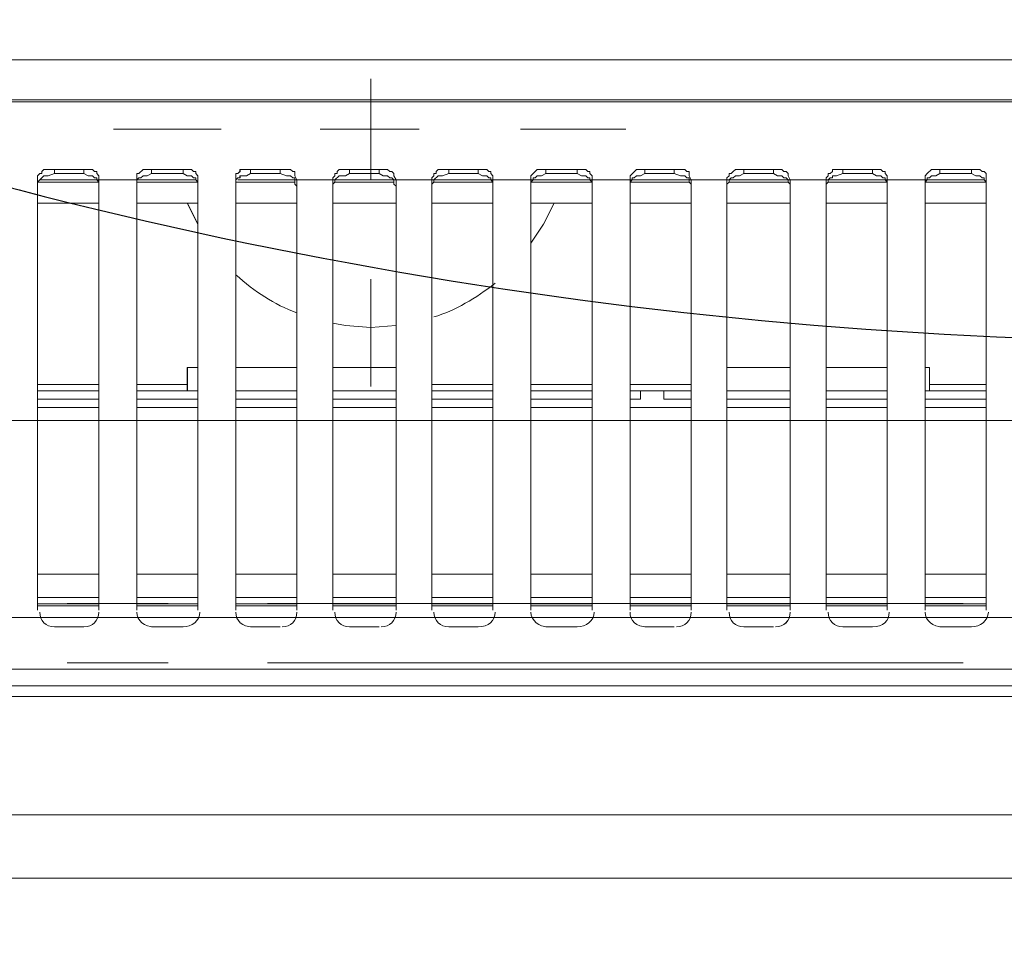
# Model space of a CAD drawing. Header units: millimetres. Extents: x -125266 to 274256, y -711690 to -301689.
# Tile 157 of 256: x -51636 to -51511, y -361895 to -361779. Entities that reach past the tile are written whole.
import ezdxf

# ---------------------------------------------------------------- set-up
doc = ezdxf.new("R2010")
doc.units = ezdxf.units.MM
doc.linetypes.add('CONTINOUS', pattern=[0])
for name, color, linetype, lineweight in [('ARCH', 7, 'Continuous', 0), ('CEILING', 8, 'Continuous', 5), ('Equipment', 8, 'Continuous', 0), ('Finished Line', 7, 'Continuous', 0), ('HOOD', 6, 'Continuous', 0), ('Legend', 5, 'Continuous', 0), ('MEPTEK HVAC-Kitchen Exhaust Air Duct', 30, 'Continuous', 30), ('MEPTEK HVAC-Kitchen Fresh Air Duct', 3, 'Continuous', 30), ('MEPTEK-TEXT1', 7, 'Continuous', 30)]:
    doc.layers.add(name, color=color, linetype=linetype, lineweight=lineweight)
for name, color, linetype in [('Light Equipment', 8, 'Continuous'), ('Model_Top', 7, 'Continuous'), ('RACK', 7, 'Continuous')]:
    doc.layers.add(name, color=color, linetype=linetype)
doc.styles.add('REVAC', font='verdana.ttf', dxfattribs={"height": 50})
doc.styles.get("Standard").update_dxf_attribs({"font": 'ARIALN.TTF'})
doc.styles.add('Times New Roman', font='times.ttf', dxfattribs={"height": 150})
doc.dimstyles.new('ARA-125', dxfattribs={"dimtxt": 200, "dimasz": 75, "dimexe": 0, "dimexo": 75, "dimgap": 7.5, "dimtad": 0, "dimdec": 0, "dimrnd": 5, "dimdsep": 46, "dimtxsty": 'Times New Roman', "dimblk": 'ARCHTICK', "dimcen": 56.25, "dimdle": 56.25, "dimclrd": 256, "dimclre": 256, "dimclrt": 256, "dimazin": 3, "dimtfac": 1, "dimtdec": 0, "dimtix": 1, "dimtmove": 1, "dimatfit": 3, "dimfxl": 0, "dimtolj": 1, "dimlwd": -1, "dimlwe": 0, "dimarcsym": 0})

# ---------------------------------------------------------------- blocks, each defined once
blk = doc.blocks.new('A$Cd18de8f6')
at = {"layer": 'Equipment'}
for points in [[(800, 734), (800, 735.34), (400, 735.34), (0, 735.34), (0, 733.73)], [(800, 659.72), (800, 659.99), (800, 731.86), (800, 734), (400, 734), (400, 731.86), (400, 659.99), (400, 659.72), (400, 659.99), (400, 731.86), (400, 734), (0, 734), (0, 731.86), (0, 659.99), (0, 659.72), (400, 659.72), (800, 659.72), (800, 654.64), (800, 17.64), (800, 5.08)], [(800, 731.86), (400, 731.86), (0, 731.86)], [(193.73, 731.06), (206.55, 731.06)], [(219.11, 731.06), (307.29, 731.06)], [(192.12, 726.52), (195.86, 726.52)], [(204.41, 726.52), (208.42, 726.52)], [(216.97, 726.52), (220.71, 726.52)], [(229.53, 726.52), (233.27, 726.52)], [(242.09, 726.52), (245.83, 726.52)], [(254.38, 726.52), (258.39, 726.52)], [(266.94, 726.52), (270.68, 726.52)], [(279.5, 726.52), (283.24, 726.52)], [(292.06, 726.52), (295.8, 726.52)], [(304.35, 726.52), (308.35, 726.52)], [(197.73, 724.38), (197.73, 669.34), (197.47, 669.07), (197.47, 668.8), (197.2, 668.8), (196.93, 668.54), (190.79, 668.54), (190.52, 668.8), (190.52, 669.07), (190.25, 669.07), (189.98, 669.34), (189.98, 724.38)], [(197.73, 723.85), (189.98, 723.85)], [(210.29, 724.38), (210.29, 669.34), (210.02, 669.07), (210.02, 668.8), (209.76, 668.8), (209.49, 668.54), (203.34, 668.54), (202.81, 669.07), (202.54, 669.07), (202.54, 724.38)], [(210.29, 723.85), (202.54, 723.85)], [(222.85, 724.38), (222.85, 669.87), (222.58, 669.34), (222.58, 668.8), (222.32, 668.8), (222.05, 668.54), (215.64, 668.54), (215.64, 668.8), (215.37, 669.07), (215.1, 669.07), (215.1, 724.38)], [(222.85, 723.85), (215.1, 723.85)], [(235.41, 724.38), (235.41, 669.87), (235.14, 669.34), (235.14, 669.07), (234.87, 668.8), (234.61, 668.8), (234.34, 668.54), (228.19, 668.54), (227.93, 668.8), (227.93, 669.07), (227.66, 669.07), (227.66, 669.34), (227.39, 669.61), (227.39, 724.38)], [(235.41, 723.85), (227.39, 723.85)], [(247.7, 724.38), (247.7, 669.34), (247.43, 669.07), (247.43, 668.8), (247.17, 668.8), (246.9, 668.54), (240.75, 668.54), (240.49, 668.8), (240.49, 669.07), (240.22, 669.07), (240.22, 669.34), (239.95, 669.61), (239.95, 724.38)], [(247.7, 723.85), (239.95, 723.85)], [(260.26, 724.38), (260.26, 669.34), (259.99, 669.07), (259.99, 668.8), (259.72, 668.8), (259.46, 668.54), (253.31, 668.54), (252.51, 669.34), (252.51, 724.38)], [(260.26, 723.85), (252.51, 723.85)], [(272.82, 724.38), (272.82, 669.87), (272.55, 669.34), (272.55, 668.8), (272.28, 668.8), (272.02, 668.54), (265.87, 668.54), (265.07, 669.34), (265.07, 724.38)], [(272.82, 723.85), (265.07, 723.85)], [(285.38, 724.38), (285.38, 669.87), (285.11, 669.34), (285.11, 669.07), (284.84, 668.8), (284.57, 668.8), (284.31, 668.54), (278.43, 668.54), (278.16, 668.8), (277.89, 669.07), (277.63, 669.07), (277.63, 669.34), (277.36, 669.61), (277.36, 724.38)], [(285.38, 723.85), (277.36, 723.85)], [(297.67, 724.38), (297.67, 669.34), (297.4, 669.07), (297.4, 668.8), (297.13, 668.8), (296.86, 668.54), (290.72, 668.54), (290.72, 668.8), (290.45, 669.07), (290.18, 669.07), (290.18, 669.34), (289.92, 669.61), (289.92, 724.38)], [(297.67, 723.85), (289.92, 723.85)], [(310.22, 724.38), (310.22, 669.07), (309.96, 668.8), (309.69, 668.8), (309.42, 668.54), (303.28, 668.54), (302.74, 669.07), (302.48, 669.34), (302.48, 724.38)], [(310.22, 723.85), (302.48, 723.85)], [(197.73, 723.58), (189.98, 723.58)], [(197.73, 722.78), (189.98, 722.78)], [(193.73, 723.57), (206.55, 723.57)], [(210.29, 722.78), (202.54, 722.78)], [(210.29, 723.58), (202.55, 723.58)], [(222.85, 723.58), (215.1, 723.58)], [(222.85, 722.78), (215.1, 722.78)], [(219.11, 723.57), (307.29, 723.57)], [(235.41, 723.58), (227.39, 723.58)], [(235.41, 722.78), (227.39, 722.78)], [(247.7, 722.78), (239.95, 722.78)], [(247.7, 723.58), (239.96, 723.58)], [(260.26, 723.58), (252.51, 723.58)], [(260.26, 722.78), (252.51, 722.78)], [(272.82, 723.58), (265.07, 723.58)], [(272.82, 722.78), (265.07, 722.78)], [(285.38, 723.58), (277.36, 723.58)], [(285.38, 722.78), (277.36, 722.78)], [(297.67, 723.58), (289.92, 723.58)], [(297.67, 722.78), (289.92, 722.78)], [(310.22, 723.58), (302.48, 723.58)], [(310.22, 722.78), (302.48, 722.78)], [(197.73, 719.84), (189.98, 719.84)], [(210.29, 719.84), (202.55, 719.84)], [(222.85, 719.84), (215.1, 719.84)], [(235.41, 719.84), (227.39, 719.84)], [(247.7, 719.84), (239.96, 719.84)], [(260.26, 719.84), (252.51, 719.84)], [(272.82, 719.84), (265.07, 719.84)], [(285.38, 719.84), (277.36, 719.84)], [(297.67, 719.84), (289.92, 719.84)], [(310.22, 719.84), (302.48, 719.84)], [(189.98, 698.73), (197.73, 698.73)], [(189.98, 697.66), (197.73, 697.66)], [(202.54, 698.73), (210.29, 698.73)], [(202.54, 697.66), (210.29, 697.66)], [(215.1, 698.73), (222.85, 698.73)], [(215.1, 697.66), (222.85, 697.66)], [(227.39, 698.73), (235.41, 698.73)], [(227.39, 697.66), (235.4, 697.66)], [(239.95, 698.73), (247.7, 698.73)], [(239.95, 697.66), (247.7, 697.66)], [(252.51, 698.73), (260.26, 698.73)], [(252.51, 697.66), (260.26, 697.66)], [(265.07, 698.73), (272.82, 698.73)], [(265.07, 697.66), (266.4, 697.66), (266.4, 696.59), (265.07, 696.59)], [(272.81, 696.59), (269.34, 696.59), (269.34, 697.66), (272.81, 697.66)], [(277.35, 697.66), (285.37, 697.66)], [(277.36, 698.73), (285.38, 698.73)], [(289.92, 698.73), (297.67, 698.73)], [(289.92, 697.66), (297.67, 697.66)], [(302.48, 698.73), (310.22, 698.73)], [(302.48, 697.66), (310.22, 697.66)], [(197.73, 696.59), (189.98, 696.59)], [(210.29, 696.59), (202.54, 696.59)], [(210.29, 693.65), (208.96, 693.65), (208.96, 695.79), (208.96, 696.59)], [(222.85, 696.59), (215.1, 696.59)], [(235.41, 696.59), (227.39, 696.59)], [(247.7, 696.59), (239.95, 696.59)], [(260.26, 696.59), (252.51, 696.59)], [(266.4, 696.59), (269.35, 696.59)], [(285.37, 696.59), (277.35, 696.59)], [(297.67, 696.59), (289.92, 696.59)], [(303.01, 696.59), (303.01, 695.79), (303.01, 693.65), (302.48, 693.65)], [(310.22, 696.59), (302.48, 696.59)], [(197.73, 695.79), (189.98, 695.79)], [(208.96, 695.79), (202.54, 695.79)], [(232.2, 682.43), (232.2, 696.05)], [(247.7, 695.79), (239.95, 695.79)], [(260.26, 695.79), (252.51, 695.79)], [(272.82, 695.79), (265.07, 695.79)], [(310.22, 695.79), (303.01, 695.79)], [(222.85, 693.65), (215.1, 693.65)], [(235.4, 693.65), (227.39, 693.65)], [(285.37, 693.65), (277.35, 693.65)], [(297.67, 693.65), (289.92, 693.65)], [(235.4, 688.31), (232.2, 688.58), (229, 688.31), (227.39, 688.04)], [(255.44, 672.81), (254.11, 675.48), (252.51, 677.89)], [(210.29, 675.48), (208.96, 672.81)], [(197.73, 672.81), (189.98, 672.81)], [(210.29, 672.81), (202.54, 672.81)], [(222.85, 672.81), (215.1, 672.81)], [(235.41, 672.81), (227.39, 672.81)], [(247.7, 672.81), (239.95, 672.81)], [(260.26, 672.81), (252.51, 672.81)], [(272.82, 672.81), (265.07, 672.81)], [(285.38, 672.81), (277.36, 672.81)], [(297.67, 672.81), (289.92, 672.81)], [(310.22, 672.81), (302.48, 672.81)], [(197.73, 670.67), (197.73, 670.14), (197.47, 669.87), (197.47, 669.61), (197.2, 669.61), (196.93, 669.34), (196.4, 669.34), (195.86, 669.07), (192.12, 669.07), (191.32, 669.34), (190.79, 669.34), (189.98, 670.14), (189.98, 670.67)], [(210.29, 670.67), (210.29, 670.14), (210.02, 669.87), (210.02, 669.61), (209.76, 669.61), (209.49, 669.34), (208.96, 669.34), (208.42, 669.07), (204.41, 669.07), (203.88, 669.34), (203.34, 669.34), (203.08, 669.61), (202.81, 669.61), (202.54, 669.87), (202.54, 670.67)], [(222.85, 670.67), (222.58, 670.41), (222.58, 669.61), (222.32, 669.61), (222.05, 669.34), (221.51, 669.34), (220.71, 669.07), (216.97, 669.07), (216.44, 669.34), (215.64, 669.34), (215.64, 669.61), (215.37, 669.61), (215.1, 669.87), (215.1, 670.67)], [(235.41, 670.67), (235.14, 670.41), (235.14, 669.87), (234.87, 669.61), (234.61, 669.61), (234.34, 669.34), (233.81, 669.34), (233.27, 669.07), (229.53, 669.07), (229, 669.34), (228.19, 669.34), (227.66, 669.87), (227.66, 670.14), (227.39, 670.41), (227.39, 670.67)], [(247.7, 670.67), (247.7, 670.14), (247.43, 669.87), (247.43, 669.61), (247.17, 669.61), (246.9, 669.34), (246.36, 669.34), (245.83, 669.07), (242.09, 669.07), (241.29, 669.34), (240.75, 669.34), (240.22, 669.87), (240.22, 670.14), (239.95, 670.41), (239.95, 670.67)], [(260.26, 670.67), (260.26, 670.14), (259.99, 669.87), (259.99, 669.61), (259.72, 669.61), (259.46, 669.34), (258.92, 669.34), (258.39, 669.07), (254.38, 669.07), (253.85, 669.34), (253.31, 669.34), (253.04, 669.61), (252.78, 669.61), (252.78, 669.87), (252.51, 670.14), (252.51, 670.67)], [(272.82, 670.67), (272.82, 670.41), (272.55, 670.14), (272.55, 669.61), (272.28, 669.61), (272.02, 669.34), (271.48, 669.34), (270.68, 669.07), (266.94, 669.07), (266.4, 669.34), (265.87, 669.34), (265.6, 669.61), (265.34, 669.61), (265.34, 669.87), (265.07, 670.14), (265.07, 670.67)], [(285.38, 670.67), (285.38, 670.41), (285.11, 670.14), (285.11, 669.87), (284.84, 669.61), (284.57, 669.61), (284.31, 669.34), (283.77, 669.34), (283.24, 669.07), (279.5, 669.07), (278.96, 669.34), (278.43, 669.34), (278.16, 669.61), (277.89, 669.61), (277.63, 669.87), (277.63, 670.14), (277.36, 670.41), (277.36, 670.67)], [(297.67, 670.67), (297.67, 670.14), (297.4, 669.87), (297.4, 669.61), (297.13, 669.61), (296.86, 669.34), (296.33, 669.34), (295.8, 669.07), (292.06, 669.07), (291.25, 669.34), (290.72, 669.34), (290.72, 669.61), (290.45, 669.61), (290.18, 669.87), (290.18, 670.14), (289.92, 670.41), (289.92, 670.67)], [(310.22, 670.67), (310.22, 670.14), (309.96, 669.87), (309.96, 669.61), (309.69, 669.61), (309.42, 669.34), (308.89, 669.34), (308.35, 669.07), (304.35, 669.07), (303.81, 669.34), (303.28, 669.34), (303.01, 669.61), (302.74, 669.61), (302.74, 669.87), (302.48, 670.14), (302.48, 670.67)], [(189.98, 670.14), (197.73, 670.14)], [(197.47, 669.87), (190.25, 669.87)], [(192.12, 668.54), (192.12, 669.07)], [(193.73, 669.87), (206.55, 669.87)], [(195.86, 668.54), (195.86, 669.07)], [(202.54, 670.14), (210.29, 670.14)], [(210.02, 669.87), (202.81, 669.87)], [(204.41, 668.54), (204.41, 669.07)], [(208.42, 668.54), (208.42, 669.07)], [(215.1, 670.14), (222.58, 670.14)], [(222.58, 669.87), (215.37, 669.87)], [(216.97, 668.54), (216.97, 669.07)], [(219.11, 669.87), (307.29, 669.87)], [(220.71, 668.54), (220.71, 669.07)], [(227.66, 670.14), (235.14, 670.14)], [(235.14, 669.87), (227.66, 669.87)], [(229.53, 668.54), (229.53, 669.07)], [(232.2, 669.87), (232.2, 657.04)], [(233.27, 668.54), (233.27, 669.07)], [(240.22, 670.14), (247.7, 670.14)], [(247.43, 669.87), (240.22, 669.87)], [(242.09, 668.54), (242.09, 669.07)], [(245.83, 668.54), (245.83, 669.07)], [(252.51, 670.14), (260.26, 670.14)], [(259.99, 669.87), (252.78, 669.87)], [(254.38, 668.54), (254.38, 669.07)], [(258.39, 668.54), (258.39, 669.07)], [(265.07, 670.14), (272.55, 670.14)], [(272.55, 669.87), (265.34, 669.87)], [(266.94, 668.54), (266.94, 669.07)], [(270.68, 668.54), (270.68, 669.07)], [(277.63, 670.14), (285.11, 670.14)], [(285.11, 669.87), (277.63, 669.87)], [(279.5, 668.54), (279.5, 669.07)], [(283.24, 668.54), (283.24, 669.07)], [(290.18, 670.14), (297.67, 670.14)], [(297.4, 669.87), (290.18, 669.87)], [(292.06, 668.54), (292.06, 669.07)], [(295.8, 668.54), (295.8, 669.07)], [(302.48, 670.14), (310.22, 670.14)], [(309.96, 669.87), (302.74, 669.87)], [(304.35, 668.54), (304.35, 669.07)], [(308.35, 668.54), (308.35, 669.07)], [(213.23, 663.45), (199.6, 663.45)], [(238.35, 663.45), (225.79, 663.45)], [(251.17, 663.45), (264.53, 663.45)], [(800, 659.99), (400, 659.99), (0, 659.99)], [(0, 654.64), (400, 654.64), (800, 654.64)], [(254.91, 654.64), (166.74, 654.64)], [(280.3, 654.64), (267.74, 654.64)], [(381.3, 654.64), (292.86, 654.64)]]:
    blk.add_lwpolyline(points, dxfattribs=at)
for points in [[(190.25, 724.65), (190.25, 725.72), (191.05, 726.52), (192.12, 726.52)], [(195.86, 726.52), (196.93, 726.52), (197.73, 725.72), (197.73, 724.65)], [(202.54, 724.65), (202.54, 725.72), (203.61, 726.52), (204.68, 726.52)], [(208.42, 726.52), (209.49, 726.52), (210.56, 725.72), (210.56, 724.65)], [(215.1, 724.65), (215.1, 725.72), (215.9, 726.52), (217.24, 726.52)], [(220.98, 726.52), (222.05, 726.52), (222.85, 725.72), (222.85, 724.65)], [(227.66, 724.65), (227.66, 725.72), (228.46, 726.52), (229.53, 726.52)], [(233.54, 726.52), (234.61, 726.52), (235.41, 725.72), (235.41, 724.65)], [(240.22, 724.65), (240.22, 725.72), (241.02, 726.52), (242.09, 726.52)], [(245.83, 726.52), (247.17, 726.52), (247.97, 725.72), (247.97, 724.65)], [(252.51, 724.65), (252.51, 725.72), (253.58, 726.52), (254.65, 726.52)], [(258.39, 726.52), (259.46, 726.52), (260.53, 725.72), (260.53, 724.65)], [(265.07, 724.65), (265.07, 725.72), (265.87, 726.52), (267.21, 726.52)], [(270.95, 726.52), (272.02, 726.52), (272.82, 725.72), (272.82, 724.65)], [(277.63, 724.65), (277.63, 725.72), (278.43, 726.52), (279.5, 726.52)], [(283.5, 726.52), (284.57, 726.52), (285.38, 725.72), (285.38, 724.65)], [(290.18, 724.65), (290.18, 725.72), (290.99, 726.52), (292.06, 726.52)], [(295.8, 726.52), (297.13, 726.52), (297.93, 725.72), (297.93, 724.65)], [(302.48, 724.65), (302.48, 725.72), (303.54, 726.52), (304.61, 726.52)], [(308.35, 726.52), (309.42, 726.52), (310.49, 725.72), (310.49, 724.65)], [(215.1, 681.9), (217.51, 684.03), (219.91, 685.64), (222.85, 686.71)], [(240.22, 687.24), (242.89, 686.44), (245.56, 684.84), (247.96, 682.97)]]:
    blk.add_open_spline(points, degree=3, dxfattribs=at)
blk = doc.blocks.new('ARCH')
at = {"layer": 'Legend', "ltscale": 15}
h = blk.add_hatch(dxfattribs=at)
h.set_pattern_fill('SACNCR', color=8, scale=25, style=0)
edge = h.paths.add_edge_path()
edge.add_arc((-53445.78, -362114.48), 661.35, 18.05247, 146.34022)
edge.add_line((-53996.25, -361747.92), (-53996.25, -362009.47))
edge.add_line((-53996.25, -362009.47), (-53996.24, -362009.47))
edge.add_line((-53996.24, -362009.47), (-53974.54, -361931.34))
edge.add_line((-53974.54, -361931.34), (-53941.81, -361857.14))
edge.add_line((-53941.81, -361857.14), (-53898.73, -361788.42))
edge.add_line((-53898.73, -361788.42), (-53846.22, -361726.62))
edge.add_line((-53846.22, -361726.62), (-53785.36, -361673.01))
edge.add_line((-53785.36, -361673.01), (-53717.42, -361628.73))
edge.add_line((-53717.42, -361628.73), (-53643.81, -361594.68))
edge.add_line((-53643.81, -361594.68), (-53566.06, -361571.58))
edge.add_line((-53566.06, -361571.58), (-53485.81, -361559.91))
edge.add_line((-53485.81, -361559.91), (-53404.7, -361559.92))
edge.add_line((-53404.7, -361559.92), (-53377.17, -361563.92))
edge.add_arc((-53404.64, -362113.24), 550, 10.8678, 87.1378, ccw=False)
edge.add_line((-52864.5, -362009.54), (-48663.66, -362009.54))
edge.add_line((-48663.66, -362009.54), (-48663.66, -361770.81))
edge.add_line((-48663.66, -361770.81), (-48213.66, -361770.84))
edge.add_line((-48213.66, -361770.84), (-48213.66, -361770.83))
edge.add_line((-48213.66, -361770.83), (-48663.64, -361770.83))
edge.add_line((-48663.64, -361770.83), (-48213.64, -361770.84))
edge.add_line((-48213.64, -361770.84), (-48213.66, -361770.84))
edge.add_line((-48213.66, -361770.84), (-48213.66, -362009.81))
edge.add_line((-48213.66, -362009.81), (-46905.49, -362009.89))
edge.add_line((-46905.49, -362009.89), (-46905.49, -361909.54))
edge.add_line((-46905.49, -361909.54), (-48113.66, -361909.54))
edge.add_line((-48113.66, -361909.54), (-48113.66, -361670.83))
edge.add_line((-48113.66, -361670.83), (-48763.64, -361670.83))
edge.add_line((-48763.64, -361670.83), (-48763.64, -361909.54))
edge.add_line((-48763.64, -361909.54), (-52816.98, -361909.54))
h = blk.add_hatch(dxfattribs=at)
h.set_pattern_fill('SACNCR', color=8, scale=25, style=0)
edge = h.paths.add_edge_path()
edge.add_arc((-53445.78, -362114.48), 661.35, 18.05247, 146.34022)
edge.add_line((-53996.25, -361747.92), (-53996.25, -362009.47))
edge.add_line((-53996.25, -362009.47), (-53996.24, -362009.47))
edge.add_line((-53996.24, -362009.47), (-53974.54, -361931.34))
edge.add_line((-53974.54, -361931.34), (-53941.81, -361857.14))
edge.add_line((-53941.81, -361857.14), (-53898.73, -361788.42))
edge.add_line((-53898.73, -361788.42), (-53846.22, -361726.62))
edge.add_line((-53846.22, -361726.62), (-53785.36, -361673.01))
edge.add_line((-53785.36, -361673.01), (-53717.42, -361628.73))
edge.add_line((-53717.42, -361628.73), (-53643.81, -361594.68))
edge.add_line((-53643.81, -361594.68), (-53566.06, -361571.58))
edge.add_line((-53566.06, -361571.58), (-53485.81, -361559.91))
edge.add_line((-53485.81, -361559.91), (-53404.7, -361559.92))
edge.add_line((-53404.7, -361559.92), (-53377.17, -361563.92))
edge.add_arc((-53404.64, -362113.24), 550, 10.8678, 87.1378, ccw=False)
edge.add_line((-52864.5, -362009.54), (-48663.66, -362009.54))
edge.add_line((-48663.66, -362009.54), (-48663.66, -361770.81))
edge.add_line((-48663.66, -361770.81), (-48213.66, -361770.84))
edge.add_line((-48213.66, -361770.84), (-48213.66, -361770.83))
edge.add_line((-48213.66, -361770.83), (-48663.64, -361770.83))
edge.add_line((-48663.64, -361770.83), (-48663.66, -362021.85))
edge.add_line((-48663.66, -362021.85), (-48478.01, -362021.86))
edge.add_line((-48478.01, -362021.86), (-48478.03, -362220.82))
edge.add_line((-48478.03, -362220.82), (-48213.67, -362220.84))
edge.add_line((-48213.67, -362220.84), (-48213.64, -361770.84))
edge.add_line((-48213.64, -361770.84), (-48213.66, -361770.84))
edge.add_line((-48213.66, -361770.84), (-48213.66, -362009.81))
edge.add_line((-48213.66, -362009.81), (-46905.49, -362009.89))
edge.add_line((-46905.49, -362009.89), (-46905.49, -361909.54))
edge.add_line((-46905.49, -361909.54), (-48113.66, -361909.54))
edge.add_line((-48113.66, -361909.54), (-48113.66, -361670.83))
edge.add_line((-48113.66, -361670.83), (-48763.64, -361670.83))
edge.add_line((-48763.64, -361670.83), (-48763.64, -361909.54))
edge.add_line((-48763.64, -361909.54), (-52816.98, -361909.54))
at = {"layer": 'Finished Line', "color": 8}
for p, q in [((-52795.57, -361879.54), (-48793.66, -361879.54)), ((-52795.57, -361879.54), (-48793.66, -361879.54)), ((-52801.21, -361887.54), (-48785.66, -361887.54)), ((-52801.21, -361887.54), (-48785.66, -361887.54))]:
    blk.add_line(p, q, dxfattribs=at)
at = {"layer": 'HOOD'}
blk.add_lwpolyline([(-52023.66, -361879.54), (-49023.66, -361879.54), (-49023.66, -360879.54), (-52023.66, -360879.54)], close=True, dxfattribs=at)
at = {"layer": 'Light Equipment', "lineweight": 0}
blk.add_lwpolyline([(-52023.66, -361879.54), (-49023.66, -361879.54), (-49023.66, -360879.54), (-52023.66, -360879.54)], close=True, dxfattribs=at)
for points in [[(-51023.66, -361788.92), (-51023.66, -361789.19), (-51023.66, -361861.06), (-51023.66, -361863.2), (-51423.66, -361863.2), (-51423.66, -361861.06), (-51423.66, -361789.19), (-51423.66, -361788.92), (-51423.66, -361789.19), (-51423.66, -361861.06), (-51423.66, -361863.2), (-51823.66, -361863.2), (-51823.66, -361861.06), (-51823.66, -361789.19), (-51823.66, -361788.92), (-51423.66, -361788.92), (-51023.66, -361788.92), (-51023.66, -361783.84), (-51023.66, -361146.84), (-51023.66, -361134.28)], [(-51823.66, -361783.84), (-51423.66, -361783.84), (-51023.66, -361783.84)], [(-51568.75, -361783.84), (-51656.92, -361783.84)], [(-51543.36, -361783.84), (-51555.92, -361783.84)], [(-51442.36, -361783.84), (-51530.8, -361783.84)], [(-51591.46, -361799.07), (-51591.46, -361786.24)], [(-51023.66, -361789.19), (-51423.66, -361789.19), (-51823.66, -361789.19)], [(-51610.43, -361792.65), (-51624.06, -361792.65)], [(-51585.31, -361792.65), (-51597.87, -361792.65)], [(-51572.49, -361792.65), (-51559.13, -361792.65)], [(-51625.93, -361853.58), (-51625.93, -361798.54), (-51626.19, -361798.27), (-51626.19, -361798.01), (-51626.46, -361798.01), (-51626.73, -361797.74), (-51632.88, -361797.74), (-51633.14, -361798.01), (-51633.14, -361798.27), (-51633.41, -361798.27), (-51633.68, -361798.54), (-51633.68, -361853.58)], [(-51625.93, -361799.88), (-51625.93, -361799.34), (-51626.19, -361799.07), (-51626.19, -361798.81), (-51626.46, -361798.81), (-51626.73, -361798.54), (-51627.26, -361798.54), (-51627.8, -361798.27), (-51631.54, -361798.27), (-51632.34, -361798.54), (-51632.88, -361798.54), (-51633.68, -361799.34), (-51633.68, -361799.88)], [(-51631.54, -361797.74), (-51631.54, -361798.27)], [(-51627.8, -361797.74), (-51627.8, -361798.27)], [(-51613.37, -361853.58), (-51613.37, -361798.54), (-51613.64, -361798.27), (-51613.64, -361798.01), (-51613.9, -361798.01), (-51614.17, -361797.74), (-51620.32, -361797.74), (-51620.85, -361798.27), (-51621.12, -361798.27), (-51621.12, -361853.58)], [(-51613.37, -361799.88), (-51613.37, -361799.34), (-51613.64, -361799.07), (-51613.64, -361798.81), (-51613.9, -361798.81), (-51614.17, -361798.54), (-51614.71, -361798.54), (-51615.24, -361798.27), (-51619.25, -361798.27), (-51619.78, -361798.54), (-51620.32, -361798.54), (-51620.58, -361798.81), (-51620.85, -361798.81), (-51621.12, -361799.07), (-51621.12, -361799.88)], [(-51619.25, -361797.74), (-51619.25, -361798.27)], [(-51615.24, -361797.74), (-51615.24, -361798.27)], [(-51600.81, -361853.58), (-51600.81, -361799.07), (-51601.08, -361798.54), (-51601.08, -361798.01), (-51601.35, -361798.01), (-51601.61, -361797.74), (-51608.03, -361797.74), (-51608.03, -361798.01), (-51608.29, -361798.27), (-51608.56, -361798.27), (-51608.56, -361853.58)], [(-51600.81, -361799.88), (-51601.08, -361799.61), (-51601.08, -361798.81), (-51601.35, -361798.81), (-51601.61, -361798.54), (-51602.15, -361798.54), (-51602.95, -361798.27), (-51606.69, -361798.27), (-51607.22, -361798.54), (-51608.03, -361798.54), (-51608.03, -361798.81), (-51608.29, -361798.81), (-51608.56, -361799.07), (-51608.56, -361799.88)], [(-51606.69, -361797.74), (-51606.69, -361798.27)], [(-51602.95, -361797.74), (-51602.95, -361798.27)], [(-51588.25, -361853.58), (-51588.25, -361799.07), (-51588.52, -361798.54), (-51588.52, -361798.27), (-51588.79, -361798.01), (-51589.05, -361798.01), (-51589.32, -361797.74), (-51595.47, -361797.74), (-51595.73, -361798.01), (-51595.73, -361798.27), (-51596, -361798.27), (-51596, -361798.54), (-51596.27, -361798.81), (-51596.27, -361853.58)], [(-51588.25, -361799.88), (-51588.52, -361799.61), (-51588.52, -361799.07), (-51588.79, -361798.81), (-51589.05, -361798.81), (-51589.32, -361798.54), (-51589.86, -361798.54), (-51590.39, -361798.27), (-51594.13, -361798.27), (-51594.67, -361798.54), (-51595.47, -361798.54), (-51596, -361799.07), (-51596, -361799.34), (-51596.27, -361799.61), (-51596.27, -361799.88)], [(-51594.13, -361797.74), (-51594.13, -361798.27)], [(-51590.39, -361797.74), (-51590.39, -361798.27)], [(-51575.96, -361853.58), (-51575.96, -361798.54), (-51576.23, -361798.27), (-51576.23, -361798.01), (-51576.5, -361798.01), (-51576.76, -361797.74), (-51582.91, -361797.74), (-51583.18, -361798.01), (-51583.18, -361798.27), (-51583.44, -361798.27), (-51583.44, -361798.54), (-51583.71, -361798.81), (-51583.71, -361853.58)], [(-51575.96, -361799.88), (-51575.96, -361799.34), (-51576.23, -361799.07), (-51576.23, -361798.81), (-51576.5, -361798.81), (-51576.76, -361798.54), (-51577.3, -361798.54), (-51577.83, -361798.27), (-51581.57, -361798.27), (-51582.37, -361798.54), (-51582.91, -361798.54), (-51583.44, -361799.07), (-51583.44, -361799.34), (-51583.71, -361799.61), (-51583.71, -361799.88)], [(-51581.57, -361797.74), (-51581.57, -361798.27)], [(-51577.83, -361797.74), (-51577.83, -361798.27)], [(-51563.4, -361853.58), (-51563.4, -361798.54), (-51563.67, -361798.27), (-51563.67, -361798.01), (-51563.94, -361798.01), (-51564.2, -361797.74), (-51570.35, -361797.74), (-51571.15, -361798.54), (-51571.15, -361853.58)], [(-51563.4, -361799.88), (-51563.4, -361799.34), (-51563.67, -361799.07), (-51563.67, -361798.81), (-51563.94, -361798.81), (-51564.2, -361798.54), (-51564.74, -361798.54), (-51565.27, -361798.27), (-51569.28, -361798.27), (-51569.82, -361798.54), (-51570.35, -361798.54), (-51570.62, -361798.81), (-51570.88, -361798.81), (-51570.88, -361799.07), (-51571.15, -361799.34), (-51571.15, -361799.88)], [(-51569.28, -361797.74), (-51569.28, -361798.27)], [(-51565.27, -361797.74), (-51565.27, -361798.27)], [(-51550.84, -361853.58), (-51550.84, -361799.07), (-51551.11, -361798.54), (-51551.11, -361798.01), (-51551.38, -361798.01), (-51551.65, -361797.74), (-51557.79, -361797.74), (-51558.59, -361798.54), (-51558.59, -361853.58)], [(-51550.84, -361799.88), (-51550.84, -361799.61), (-51551.11, -361799.34), (-51551.11, -361798.81), (-51551.38, -361798.81), (-51551.65, -361798.54), (-51552.18, -361798.54), (-51552.98, -361798.27), (-51556.72, -361798.27), (-51557.26, -361798.54), (-51557.79, -361798.54), (-51558.06, -361798.81), (-51558.33, -361798.81), (-51558.33, -361799.07), (-51558.59, -361799.34), (-51558.59, -361799.88)], [(-51556.72, -361797.74), (-51556.72, -361798.27)], [(-51552.98, -361797.74), (-51552.98, -361798.27)], [(-51538.29, -361853.58), (-51538.29, -361799.07), (-51538.55, -361798.54), (-51538.55, -361798.27), (-51538.82, -361798.01), (-51539.09, -361798.01), (-51539.35, -361797.74), (-51545.23, -361797.74), (-51545.5, -361798.01), (-51545.77, -361798.27), (-51546.03, -361798.27), (-51546.03, -361798.54), (-51546.3, -361798.81), (-51546.3, -361853.58)], [(-51538.29, -361799.88), (-51538.29, -361799.61), (-51538.55, -361799.34), (-51538.55, -361799.07), (-51538.82, -361798.81), (-51539.09, -361798.81), (-51539.35, -361798.54), (-51539.89, -361798.54), (-51540.42, -361798.27), (-51544.16, -361798.27), (-51544.7, -361798.54), (-51545.23, -361798.54), (-51545.5, -361798.81), (-51545.77, -361798.81), (-51546.03, -361799.07), (-51546.03, -361799.34), (-51546.3, -361799.61), (-51546.3, -361799.88)], [(-51544.16, -361797.74), (-51544.16, -361798.27)], [(-51540.42, -361797.74), (-51540.42, -361798.27)], [(-51525.99, -361853.58), (-51525.99, -361798.54), (-51526.26, -361798.27), (-51526.26, -361798.01), (-51526.53, -361798.01), (-51526.8, -361797.74), (-51532.94, -361797.74), (-51532.94, -361798.01), (-51533.21, -361798.27), (-51533.48, -361798.27), (-51533.48, -361798.54), (-51533.74, -361798.81), (-51533.74, -361853.58)], [(-51525.99, -361799.88), (-51525.99, -361799.34), (-51526.26, -361799.07), (-51526.26, -361798.81), (-51526.53, -361798.81), (-51526.8, -361798.54), (-51527.33, -361798.54), (-51527.86, -361798.27), (-51531.61, -361798.27), (-51532.41, -361798.54), (-51532.94, -361798.54), (-51532.94, -361798.81), (-51533.21, -361798.81), (-51533.48, -361799.07), (-51533.48, -361799.34), (-51533.74, -361799.61), (-51533.74, -361799.88)], [(-51531.61, -361797.74), (-51531.61, -361798.27)], [(-51527.86, -361797.74), (-51527.86, -361798.27)], [(-51513.44, -361853.58), (-51513.44, -361798.27), (-51513.7, -361798.01), (-51513.97, -361798.01), (-51514.24, -361797.74), (-51520.38, -361797.74), (-51520.92, -361798.27), (-51521.18, -361798.54), (-51521.18, -361853.58)], [(-51513.44, -361799.88), (-51513.44, -361799.34), (-51513.7, -361799.07), (-51513.7, -361798.81), (-51513.97, -361798.81), (-51514.24, -361798.54), (-51514.77, -361798.54), (-51515.31, -361798.27), (-51519.31, -361798.27), (-51519.85, -361798.54), (-51520.38, -361798.54), (-51520.65, -361798.81), (-51520.92, -361798.81), (-51520.92, -361799.07), (-51521.18, -361799.34), (-51521.18, -361799.88)], [(-51519.31, -361797.74), (-51519.31, -361798.27)], [(-51515.31, -361797.74), (-51515.31, -361798.27)], [(-51633.68, -361799.34), (-51625.93, -361799.34)], [(-51626.19, -361799.07), (-51633.41, -361799.07)], [(-51629.94, -361799.07), (-51617.11, -361799.07)], [(-51621.12, -361799.34), (-51613.37, -361799.34)], [(-51613.64, -361799.07), (-51620.85, -361799.07)], [(-51608.56, -361799.34), (-51601.08, -361799.34)], [(-51601.08, -361799.07), (-51608.29, -361799.07)], [(-51604.55, -361799.07), (-51516.38, -361799.07)], [(-51588.52, -361799.07), (-51596, -361799.07)], [(-51596, -361799.34), (-51588.52, -361799.34)], [(-51576.23, -361799.07), (-51583.44, -361799.07)], [(-51583.44, -361799.34), (-51575.96, -361799.34)], [(-51571.15, -361799.34), (-51563.4, -361799.34)], [(-51563.67, -361799.07), (-51570.88, -361799.07)], [(-51558.59, -361799.34), (-51551.11, -361799.34)], [(-51551.11, -361799.07), (-51558.33, -361799.07)], [(-51538.55, -361799.07), (-51546.03, -361799.07)], [(-51546.03, -361799.34), (-51538.55, -361799.34)], [(-51526.26, -361799.07), (-51533.48, -361799.07)], [(-51533.48, -361799.34), (-51525.99, -361799.34)], [(-51521.18, -361799.34), (-51513.44, -361799.34)], [(-51513.7, -361799.07), (-51520.92, -361799.07)], [(-51625.93, -361802.01), (-51633.68, -361802.01)], [(-51613.37, -361802.01), (-51621.12, -361802.01)], [(-51613.37, -361804.69), (-51614.71, -361802.01)], [(-51600.81, -361802.01), (-51608.56, -361802.01)], [(-51588.25, -361802.01), (-51596.27, -361802.01)], [(-51575.96, -361802.01), (-51583.71, -361802.01)], [(-51568.22, -361802.01), (-51569.55, -361804.69), (-51571.15, -361807.09)], [(-51563.4, -361802.01), (-51571.15, -361802.01)], [(-51550.84, -361802.01), (-51558.59, -361802.01)], [(-51538.29, -361802.01), (-51546.3, -361802.01)], [(-51525.99, -361802.01), (-51533.74, -361802.01)], [(-51513.44, -361802.01), (-51521.18, -361802.01)], [(-51591.46, -361811.63), (-51591.46, -361825.26)], [(-51588.26, -361817.51), (-51591.46, -361817.78), (-51594.67, -361817.51), (-51596.27, -361817.24)], [(-51613.37, -361822.85), (-51614.71, -361822.85), (-51614.71, -361824.99), (-51614.71, -361825.79)], [(-51600.81, -361822.85), (-51608.56, -361822.85)], [(-51588.26, -361822.85), (-51596.27, -361822.85)], [(-51538.29, -361822.85), (-51546.31, -361822.85)], [(-51525.99, -361822.85), (-51533.74, -361822.85)], [(-51520.65, -361825.79), (-51520.65, -361824.99), (-51520.65, -361822.85), (-51521.18, -361822.85)], [(-51625.93, -361824.99), (-51633.68, -361824.99)], [(-51625.93, -361825.79), (-51633.68, -361825.79)], [(-51614.71, -361824.99), (-51621.12, -361824.99)], [(-51613.37, -361825.79), (-51621.12, -361825.79)], [(-51600.81, -361825.79), (-51608.56, -361825.79)], [(-51588.25, -361825.79), (-51596.27, -361825.79)], [(-51575.96, -361824.99), (-51583.71, -361824.99)], [(-51575.96, -361825.79), (-51583.71, -361825.79)], [(-51563.4, -361824.99), (-51571.15, -361824.99)], [(-51563.4, -361825.79), (-51571.15, -361825.79)], [(-51550.84, -361824.99), (-51558.59, -361824.99)], [(-51558.59, -361826.86), (-51557.26, -361826.86), (-51557.26, -361825.79), (-51558.59, -361825.79)], [(-51557.26, -361825.79), (-51554.31, -361825.79)], [(-51550.85, -361825.79), (-51554.32, -361825.79), (-51554.32, -361826.86), (-51550.85, -361826.86)], [(-51538.29, -361825.79), (-51546.31, -361825.79)], [(-51525.99, -361825.79), (-51533.74, -361825.79)], [(-51513.44, -361825.79), (-51521.18, -361825.79)], [(-51513.44, -361824.99), (-51520.65, -361824.99)], [(-51633.68, -361826.86), (-51625.93, -361826.86)], [(-51621.12, -361826.86), (-51613.37, -361826.86)], [(-51608.56, -361826.86), (-51600.81, -361826.86)], [(-51596.27, -361826.86), (-51588.26, -361826.86)], [(-51583.71, -361826.86), (-51575.96, -361826.86)], [(-51571.15, -361826.86), (-51563.4, -361826.86)], [(-51546.31, -361826.86), (-51538.29, -361826.86)], [(-51533.74, -361826.86), (-51525.99, -361826.86)], [(-51521.18, -361826.86), (-51513.44, -361826.86)], [(-51633.68, -361827.93), (-51625.93, -361827.93)], [(-51621.12, -361827.93), (-51613.37, -361827.93)], [(-51608.56, -361827.93), (-51600.81, -361827.93)], [(-51596.27, -361827.93), (-51588.25, -361827.93)], [(-51583.71, -361827.93), (-51575.96, -361827.93)], [(-51571.15, -361827.93), (-51563.4, -361827.93)], [(-51558.59, -361827.93), (-51550.84, -361827.93)], [(-51546.3, -361827.93), (-51538.29, -361827.93)], [(-51533.74, -361827.93), (-51525.99, -361827.93)], [(-51521.18, -361827.93), (-51513.44, -361827.93)], [(-51625.93, -361849.04), (-51633.68, -361849.04)], [(-51613.37, -361849.04), (-51621.11, -361849.04)], [(-51600.81, -361849.04), (-51608.56, -361849.04)], [(-51588.25, -361849.04), (-51596.27, -361849.04)], [(-51575.96, -361849.04), (-51583.71, -361849.04)], [(-51563.4, -361849.04), (-51571.15, -361849.04)], [(-51550.84, -361849.04), (-51558.59, -361849.04)], [(-51538.28, -361849.04), (-51546.3, -361849.04)], [(-51525.99, -361849.04), (-51533.74, -361849.04)], [(-51513.44, -361849.04), (-51521.18, -361849.04)], [(-51625.93, -361851.98), (-51633.68, -361851.98)], [(-51613.37, -361851.98), (-51621.12, -361851.98)], [(-51600.81, -361851.98), (-51608.56, -361851.98)], [(-51588.25, -361851.98), (-51596.27, -361851.98)], [(-51575.96, -361851.98), (-51583.71, -361851.98)], [(-51563.4, -361851.98), (-51571.15, -361851.98)], [(-51550.84, -361851.98), (-51558.59, -361851.98)], [(-51538.29, -361851.98), (-51546.3, -361851.98)], [(-51525.99, -361851.98), (-51533.74, -361851.98)], [(-51513.44, -361851.98), (-51521.18, -361851.98)], [(-51625.93, -361852.78), (-51633.68, -361852.78)], [(-51625.93, -361853.05), (-51633.68, -361853.05)], [(-51629.94, -361852.77), (-51617.11, -361852.77)], [(-51613.37, -361853.05), (-51621.12, -361853.05)], [(-51613.37, -361852.78), (-51621.11, -361852.78)], [(-51600.81, -361852.78), (-51608.56, -361852.78)], [(-51600.81, -361853.05), (-51608.56, -361853.05)], [(-51604.55, -361852.77), (-51516.38, -361852.77)], [(-51588.25, -361852.78), (-51596.27, -361852.78)], [(-51588.25, -361853.05), (-51596.27, -361853.05)], [(-51575.96, -361852.78), (-51583.71, -361852.78)], [(-51575.96, -361853.05), (-51583.71, -361853.05)], [(-51563.4, -361852.78), (-51571.15, -361852.78)], [(-51563.4, -361853.05), (-51571.15, -361853.05)], [(-51550.84, -361852.78), (-51558.59, -361852.78)], [(-51550.84, -361853.05), (-51558.59, -361853.05)], [(-51538.28, -361852.78), (-51546.3, -361852.78)], [(-51538.29, -361853.05), (-51546.3, -361853.05)], [(-51525.99, -361852.78), (-51533.74, -361852.78)], [(-51525.99, -361853.05), (-51533.74, -361853.05)], [(-51513.44, -361852.78), (-51521.18, -361852.78)], [(-51513.44, -361853.05), (-51521.18, -361853.05)], [(-51631.54, -361855.72), (-51627.8, -361855.72)], [(-51619.25, -361855.72), (-51615.24, -361855.72)], [(-51606.69, -361855.72), (-51602.95, -361855.72)], [(-51594.13, -361855.72), (-51590.39, -361855.72)], [(-51581.57, -361855.72), (-51577.83, -361855.72)], [(-51569.28, -361855.72), (-51565.27, -361855.72)], [(-51556.72, -361855.72), (-51552.98, -361855.72)], [(-51544.16, -361855.72), (-51540.42, -361855.72)], [(-51531.61, -361855.72), (-51527.86, -361855.72)], [(-51519.31, -361855.72), (-51515.31, -361855.72)], [(-51629.94, -361860.26), (-51617.11, -361860.26)], [(-51604.55, -361860.26), (-51516.38, -361860.26)], [(-51023.66, -361861.06), (-51423.66, -361861.06), (-51823.66, -361861.06)], [(-51023.66, -361863.2), (-51023.66, -361864.54), (-51423.66, -361864.54), (-51823.66, -361864.54), (-51823.66, -361862.94)]]:
    blk.add_lwpolyline(points, dxfattribs=at)
for points in [[(-51608.56, -361811.1), (-51606.15, -361813.24), (-51603.75, -361814.84), (-51600.81, -361815.91)], [(-51583.44, -361816.44), (-51580.77, -361815.64), (-51578.1, -361814.04), (-51575.7, -361812.17)], [(-51633.41, -361853.85), (-51633.41, -361854.92), (-51632.61, -361855.72), (-51631.54, -361855.72)], [(-51627.8, -361855.72), (-51626.73, -361855.72), (-51625.93, -361854.92), (-51625.93, -361853.85)], [(-51621.12, -361853.85), (-51621.12, -361854.92), (-51620.05, -361855.72), (-51618.98, -361855.72)], [(-51615.24, -361855.72), (-51614.17, -361855.72), (-51613.1, -361854.92), (-51613.1, -361853.85)], [(-51608.56, -361853.85), (-51608.56, -361854.92), (-51607.76, -361855.72), (-51606.42, -361855.72)], [(-51602.68, -361855.72), (-51601.61, -361855.72), (-51600.81, -361854.92), (-51600.81, -361853.85)], [(-51596, -361853.85), (-51596, -361854.92), (-51595.2, -361855.72), (-51594.13, -361855.72)], [(-51590.12, -361855.72), (-51589.05, -361855.72), (-51588.25, -361854.92), (-51588.25, -361853.85)], [(-51583.44, -361853.85), (-51583.44, -361854.92), (-51582.64, -361855.72), (-51581.57, -361855.72)], [(-51577.83, -361855.72), (-51576.5, -361855.72), (-51575.69, -361854.92), (-51575.69, -361853.85)], [(-51571.15, -361853.85), (-51571.15, -361854.92), (-51570.08, -361855.72), (-51569.01, -361855.72)], [(-51565.27, -361855.72), (-51564.2, -361855.72), (-51563.14, -361854.92), (-51563.14, -361853.85)], [(-51558.59, -361853.85), (-51558.59, -361854.92), (-51557.79, -361855.72), (-51556.46, -361855.72)], [(-51552.71, -361855.72), (-51551.65, -361855.72), (-51550.84, -361854.92), (-51550.84, -361853.85)], [(-51546.03, -361853.85), (-51546.03, -361854.92), (-51545.23, -361855.72), (-51544.16, -361855.72)], [(-51540.16, -361855.72), (-51539.09, -361855.72), (-51538.29, -361854.92), (-51538.29, -361853.85)], [(-51533.48, -361853.85), (-51533.48, -361854.92), (-51532.67, -361855.72), (-51531.61, -361855.72)], [(-51527.86, -361855.72), (-51526.53, -361855.72), (-51525.73, -361854.92), (-51525.73, -361853.85)], [(-51521.18, -361853.85), (-51521.18, -361854.92), (-51520.12, -361855.72), (-51519.05, -361855.72)], [(-51515.31, -361855.72), (-51514.24, -361855.72), (-51513.17, -361854.92), (-51513.17, -361853.85)]]:
    blk.add_open_spline(points, degree=3, dxfattribs=at)
at = {"layer": 'Equipment', "lineweight": 30, "xscale": -1, "rotation": 180}
blk.add_blockref('A$Cd18de8f6', (-51823.66, -361129.2), dxfattribs=at)
blk = doc.blocks.new('H-06')
at = {"layer": 'HOOD', "lineweight": 0}
for p, q in [((-82795.9, -344210.22), (-80075.9, -344210.22)), ((-82820.9, -344235.22), (-80050.9, -344235.22)), ((-82885.9, -344260.22), (-79985.9, -344260.22))]:
    blk.add_line(p, q, dxfattribs=at)
at = {"layer": 'Model_Top', "color": 7, "insert": (-82532.1, -343871.14), "char_height": 50, "width": 825.636, "attachment_point": 1, "style": 'REVAC'}
blk.add_mtext('\\pi173.24445;Exhaust collar\\P\\pi242.20013;350 x 300\\P\\pi89.64808;900 CFM @ 190 Pa', dxfattribs=at)
blk = doc.blocks.new('_ArchTick')
at = {"color": 0, "linetype": 'ByBlock', "const_width": 0.15}
blk.add_lwpolyline([(-0.5, -0.5), (0.5, 0.5)], dxfattribs=at)

msp = doc.modelspace()

# ---------------------------------------------------------------- linework, layer by layer
at = {"layer": 'CEILING', "lineweight": 0}
msp.add_lwpolyline([(-53966.25, -358280.6, -0.03944), (-52166.25, -358141.58), (-52166.25, -360079.54), (-47346.3, -360079.54, -0.228214), (-47025.49, -360747.25), (-47025.49, -361879.54), (-48083.66, -361879.54), (-48083.66, -361640.83), (-48793.66, -361640.83), (-48793.66, -361879.54), (-52795.57, -361879.54, 0.569933), (-53966.25, -361659.43), (-53966.25, -358280.6)], format="xyb", dxfattribs=at)
at = {"layer": 'MEPTEK HVAC-Kitchen Exhaust Air Duct', "extrusion": (0, -0.00395, 0.999992)}
msp.add_arc((-51485.5, -361216.71, 1429.02), 600, 229.64533, 270, dxfattribs=at)

# ---------------------------------------------------------------- block references
at = {"layer": 'ARCH'}
msp.add_blockref('ARCH', (0, 0), dxfattribs=at)
at = {"layer": 'HOOD'}
msp.add_blockref('H-06', (30912.24, -17619.32), dxfattribs=at)

# ---------------------------------------------------------------- texts
at = {"layer": 'MEPTEK-TEXT1', "char_height": 350, "attachment_point": 1}
for s, insert, width in [('{\\fCalibri|b0|i0|c0|p34;\\H1.28571x;\\C1;GENERAL GUIDELINES-HVAC :\\P\\fArial Narrow|b0|i0|c0|p34;\\H0.88889x;\\C256;\\P\\fCalibri|b0|i0|c0|p34;\\C4;DUCTING :\\H0.875x;\\P\\pi-1050,l1050,t1050;\\C256;1.^IDUCTING SHALL BE IN ACCORDANCE WITH IS 655, GALVANIZED IRON SHEET TO BE USED FOR ALL DUCTING WORKS. THERMAL INSULATION ON DUCTS SHALL BE 19 MM THICK. CLOSED CELL CLASS “O” BS 476 PART 6-7 FM APPROVED NITRILE RUBBER ELASTOMERIC INSULATION THERMAL CONDUCTIVITY 0.033 WATTS PER METER-KELVIN (W/(M.K)) AT 0°C FOR AIR CONDITIONING DUCTING. \\P2.^ITHERMAL INSULATION ON KITCHEN EXHAUST DUCTING SHALL BE 80 MM THICK ALUMINUM FOIL FACED RESIN BONDED FIBRE GLASS WOOL OF DENSITY NOT LESS THAN 48 KG/M3.\\P3.^ITHERMAL INSULATION ON FRESH AIR, SUPPLY AIR AND RETURN AIR SHALL BE 19MM THICK CLOSED CELL ANTI-MICROBIAL CLASS “O” BS 476 AND PART 6 & 7 FM APPROVED NITRILE RUBBER ELASTOMERIC INSULATION THERMAL CONDUCTIVITY 0.033 WATTS PER METER-KELVIN (W/ (M\\fArial|b0|i0|c0|p34;.\\fCalibri|b0|i0|c0|p34;K)) AT 0°C.\\P4.^IAPPROPRIATE NUMBER OF TRAP DOORS SHALL BE PROVIDED IN KITCHEN EXHAUST DUCTING FOR OIL/GREASE CLEANING PURPOSE.\\P5.^IDUCTING INSTALLATION WITH RESPECT TO FRESH AIR INTAKE, KITCHEN EXHAUST OUT FROM LOCATION UP TO LOUVERS AT FAÇADE SHALL BE IN THE SCOPE OF CONCESSIONER INCLUDING AIR WASHER, EXHAUST FAN SECTION DRY SCRUBBER ETC.\\P6.^IEACH AND EVERY KITCHEN EXHAUST HOOD SHOULD BE EQUIPPED WITH UL LISTED, WET CHEMICAL BASED, MECHANICALLY OPERATED, AUTOMATIC FIRE SUPPRESSION SYSTEM. SEPARATE DRAWING TO BE SUBMITTED FOR HOOD SUPPRESSION SYSTEM.\\P7.^ISUPPORTING OF DUCTING TO BE DONE WITH USING ANGLE 50X 50 X 5MM AND TIE ROD OF SIZE MINIMUM 10 MM DIA/ AS PER DUCT SIZE.\\P8.^IPOST COMPLETION OF ONSITE WORK, CONCESSIONAIRE HAS TO SHARE TESTING AND COMMISSIONING REPORT WITH DIAL.\\P9.^IINTEGRATION WITH FIRE ALARM SYSTEM, SO THAT AHU GET SWITCHED OFF IN CASE OF ANY FIRE INCIDENT.\\P10.^IFOR EQUIPMENT PLACEMENT STRUCTURAL DETAILS TO BE APPROVED BY STRUCTURAL CONSULTANT AND SAME TO BE SHARE WITH DIAL.\\P11.^ITRAP DOOR WITH PROPER ACCESS TO BE PROVIDED FOR FILTER AND COPPER COIL CLEANING.\\P12.^IKITCHEN VENTILATION SHALL COMPLY TO NFPA 96 GUIDELINE.}', (-102876.11, -301696.9), 28043.4288), ('{\\fCalibri|b0|i0|c0|p34;\\H1.28571x;\\C1;CHILLED WATER PIPING:-\\H0.77778x;\\P\\pi-1050,l1050,t1050;\\C256;1.^ICHILLED WATER PIPING SHALL BE CONFIRMING TO IS:1239 PART I CLASS ‘C’ HEAVY AND FITTING SHALL BE CONFORMING TO ASTM A-105,3000LBS SOCKET WELD END (UP TO 50MM) & 1S:1239 PART-II HEAVY/ASTM A-234 WPB, GR.B BUTT WELD FITTING ( ABOVE 50NB PIPE SIZE)\\P2.^IPIPING CONNECTION SHOULD BE SOCKET WELDED UP TO 50NB SIZE AND SHALL BE BUTT WELD ABOVE 50NB PIPE SIZE. PIPE FLANGES SHOULD BE CONFIRMING TO ASTM A-105 # 150 SORF AND FLANGE DIMENSION SHOULD BE IN ACCORDANCE WITH ASME/ANSI B 16.5 (150 SORF), FITTING TO FITTING WELDING IS NOT ALLOWED. NOZZLE CONNECTIONS/THREDOLETS/WELDOLETS ARE NOT ALLOWED BY PUNCTURING THE PIPE. ONLY EQUAL/UNEQUAL TEE’S SHALL BE USED FOR BRANCH CONNECTION FROM HEADER. SOCKET WELD END TEE SHOULD BE USED FOR BRANCH CONNECTION (UP-TO -50NB PIPE SIZE) W.R.T TO PRESSURE GAUGE/TEMPERATURE GAUGE/AIR VENT/DRAIN POINT ETC.\\P3.^IPOST INSTALLATION CLEARANCE BY DIAL, CHW PIPING SHALL BE TESTED @15KGF/CM2 HYDROSTATICS PRESSURE FOR 24HRS HOLD TIME AND TESTING SHOULD BE WITNESSED TO DIAL TEAM.\\P4.^ITHERMAL INSULATION ON CHW AND CONDENSATE DRAIN PIPING LINE SHALL BE 25MM THICK. CLOSED CELL ANTI-MICROBIAL CLASS “O” BS 476 AND PART 6 & 7 FM APPROVED NITRILE RUBBER ELASTOMERIC INSULATION THERMAL CONDUCTIVITY 0.033 WATTS PER METER-KELVIN (W/ (M\\fArial|b0|i0|c0|p34;⋅\\fCalibri|b0|i0|c0|p34;K)) AT 0°C.\\P5.^ICONDENSATE DRAIN PIPING SHALL BE COMPLYING TO IS 4985 CLASS 3 UPVC PIPE. SOLVENT CEMENT COMPLYING WITH ASTM D2564 SHALL BE USED FOR JOINTS.\\P6.^IFOR CEILING SUSPENDED CHILLED WATER PIPE:  PIPE SHOULD BE HANGED WITH TIE ROD OF SIZE MINIMUM 10 MM DIA.}', (-102709.02, -319968), 24849.3539)]:
    msp.add_mtext(s, dxfattribs=dict(at, insert=insert, width=width))
at = {"layer": 'RACK', "color": 3, "lineweight": 0, "insert": (-55480.95, -361423.27), "char_height": 150, "attachment_point": 1}
msp.add_mtext_dynamic_manual_height_columns('\\pi54.99251;IT \\P\\pi-110.30421;RACK', width=243.2047, gutter_width=1, heights=[0], dxfattribs=at)

# ---------------------------------------------------------------- leaders
at = {"layer": 'MEPTEK HVAC-Kitchen Fresh Air Duct', "linetype": 'CONTINOUS', "lineweight": -2, "ltscale": 25}
msp.add_leader([(-52439.53, -359997.67, -11.79), (-52439.53, -362710.48, -11.79), (-50711.38, -362710.48, -11.79)], dimstyle='ARA-125', override={"dimtxt": 150, "dimasz": 150}, dxfattribs=at)

doc.saveas('drawing.dxf')
